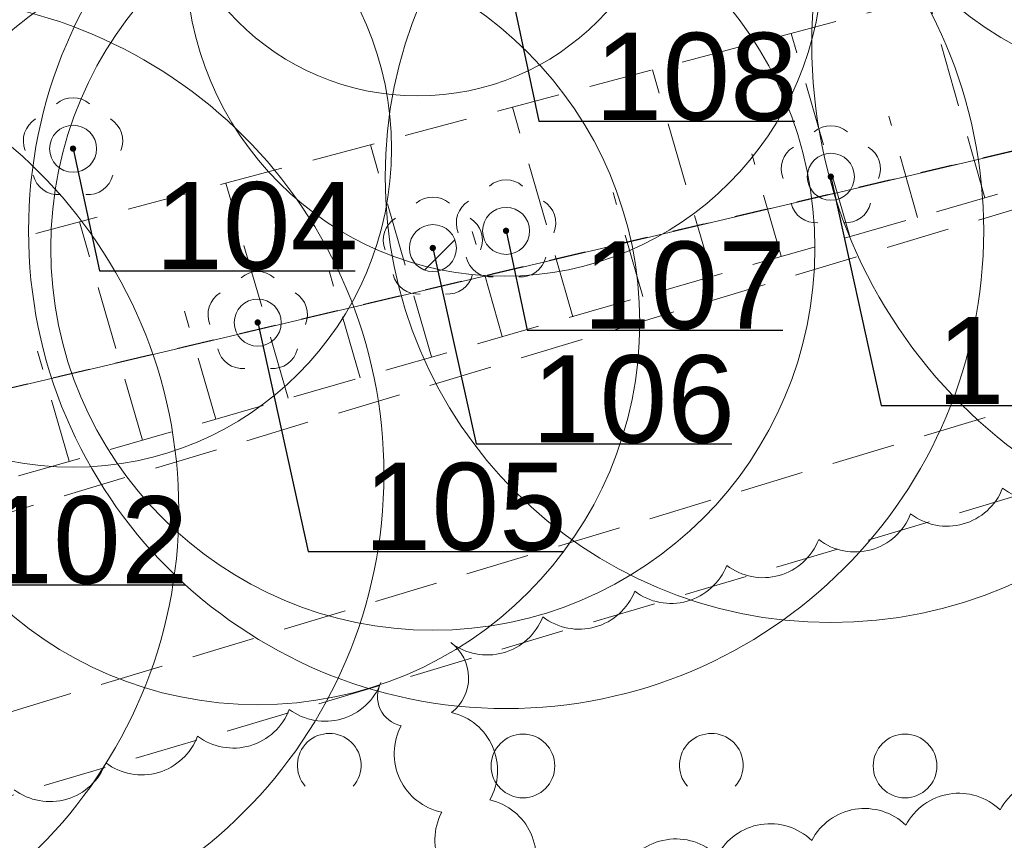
# Model space of a CAD drawing. Header units: metres. Extents: x 6540907 to 6541833, y 5893434 to 5894895.
# Tile 64 of 256: x 6541334 to 6541349, y 5893693 to 5893706. Entities that reach past the tile are written whole.
import ezdxf
from ezdxf import colors
from ezdxf.entities.mleader import LeaderData, LeaderLine
from ezdxf.math import Vec2, Vec3

# ---------------------------------------------------------------- set-up
doc = ezdxf.new("R2010")
doc.units = ezdxf.units.M
doc.header["$MEASUREMENT"] = 0
for name, pattern in [('1.0_0.5', [1.5, 1, -0.5]), ('219-500', [0, 0]), ('egug-500', [1, 0.5, -0.5])]:
    doc.linetypes.add(name, pattern=pattern)
doc.layers.get('0').update_dxf_attribs({"color": 2, "linetype": 'CONTINUOUS', "lineweight": 5})
for name, color, linetype, lineweight in [('218-kontur użytku gruntowego', 251, 'CONTINUOUS', 9), ('219-działka ewidencyjna', 152, 'CONTINUOUS', 18), ('chodnik', 251, 'CONTINUOUS', 9), ('drzewo liściaste', 251, 'CONTINUOUS', 9), ('skarpa nieumocniona', 251, 'CONTINUOUS', 9), ('z_g_TOPOLE_e2', 30, 'CONTINUOUS', 20), ('z_g_TOPOLE_e3', 152, 'CONTINUOUS', 20), ('z_g_TOPOLE_out_E1', 12, 'CONTINUOUS', 20), ('z_i_drzewa_liściste_korony', 66, 'CONTINUOUS', 20), ('z_i_drzewa_opis', 7, 'CONTINUOUS', 25), ('zadrzewienie  zakrzewienie', 252, 'CONTINUOUS', 15)]:
    doc.layers.add(name, color=color, linetype=linetype, lineweight=lineweight)
doc.layers.add('z_i_masywy_grupy', color=7, linetype='CONTINUOUS', lineweight=13, true_color=0x7f926c)
doc.styles.add('Opisowy', font='arial.ttf')

# ---------------------------------------------------------------- blocks, each defined once
blk = doc.blocks.new('OTZK1')
at = {"color": 0, "linetype": 'Continuous'}
blk.add_circle((0, 0), 0.5, dxfattribs=at)
blk = doc.blocks.new('OTZK2')
at = {"color": 0, "linetype": 'Continuous'}
blk.add_arc((0, 0), 0.5, 318.85, 221.162, dxfattribs=at)
blk = doc.blocks.new('OP021')
at = {"linetype": 'Continuous', "lineweight": 13}
h = blk.add_hatch(color=0, dxfattribs=at)
edge = h.paths.add_edge_path()
edge.add_arc((0, 0), 0.05, 0, 360)
at = {"color": 0, "linetype": 'Continuous', "lineweight": 13}
for centre, start, end in [((0, 0.4), 49.272, 130.728), ((-0.38, 0.124), 121.308, 202.548), ((0.38, 0.124), 337.452, 58.692), ((-0.235, -0.324), 193.221, 274.871), ((0.235, -0.324), 265.129, 346.779)]:
    blk.add_arc(centre, 0.4, start, end, dxfattribs=at)
blk = doc.blocks.new('_None')
blk = doc.blocks.new('punkt')
h = blk.add_hatch()
h.set_pattern_fill('ANSI32', color=256, scale=0.2)
h.set_pattern_definition([(45, (-4781848.87, -5644337.08), (-1.34703841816, 1.34703841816), []), (45, (-4781847.972, -5644337.08), (-1.34703841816, 1.34703841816), [])])
edge = h.paths.add_edge_path()
edge.add_arc((0, 0), 0.243, 0, 360)
blk.add_circle((0, 0), 0.243)

msp = doc.modelspace()

# ---------------------------------------------------------------- linework, layer by layer
at = {"layer": '218-kontur użytku gruntowego', "linetype": 'egug-500', "lineweight": 18, "flags": 128}
for points in [[(6541372.49, 5893709.683), (6541308.83, 5893694.633)], [(6541308.83, 5893694.633), (6541372.49, 5893709.683)]]:
    msp.add_lwpolyline(points, dxfattribs=at)
at = {"layer": '219-działka ewidencyjna', "linetype": '219-500', "lineweight": 18, "flags": 128}
msp.add_lwpolyline([(6541372.49, 5893709.683), (6541308.83, 5893694.633)], dxfattribs=at)
at = {"layer": 'chodnik', "linetype": '1.0_0.5', "lineweight": 18, "flags": 128}
msp.add_lwpolyline([(6541148.09, 5893710.203), (6541121.4, 5893696.703), (6541122.75, 5893694.813), (6541149.27, 5893707.443), (6541185.84, 5893721.063), (6541214.53, 5893724.553), (6541220.14, 5893724.063), (6541232.78, 5893720.543), (6541273.74, 5893698.723), (6541292.32, 5893691.733), (6541299.58, 5893690.083), (6541311.46, 5893689.823), (6541320.71, 5893691.523), (6541358.75, 5893703.013), (6541381.84, 5893702.763), (6541383.11, 5893702.283), (6541394.29, 5893699.463), (6541417.15, 5893690.503), (6541419.74, 5893688.413), (6541430.87, 5893678.663), (6541433.75, 5893676.303), (6541442.13, 5893664.703), (6541450.88, 5893651.853), (6541461.26, 5893638.503), (6541472.88, 5893627.113), (6541484.16, 5893618.953), (6541492.85, 5893614.033), (6541512, 5893607.153), (6541515.21, 5893606.553), (6541516.3, 5893609.153), (6541512.94, 5893609.993), (6541494.11, 5893616.773), (6541485.78, 5893621.473), (6541474.82, 5893629.413), (6541463.5, 5893640.503), (6541453.3, 5893653.613), (6541444.59, 5893666.423), (6541435.95, 5893678.383), (6541432.81, 5893680.953), (6541421.67, 5893690.713), (6541418.67, 5893693.123), (6541395.21, 5893702.323), (6541384.01, 5893705.143), (6541382.4, 5893705.763), (6541358.33, 5893706.013), (6541320.17, 5893694.503), (6541310.58, 5893692.443), (6541305.73, 5893692.423), (6541301.24, 5893692.623), (6541301.24, 5893692.623), (6541293.42, 5893694.873), (6541277.75, 5893700.703), (6541274.98, 5893701.483), (6541233.63, 5893723.153), (6541220.53, 5893727.123), (6541214.73, 5893727.193), (6541185.16, 5893724.013)], close=True, dxfattribs=at)
at = {"layer": 'skarpa nieumocniona', "linetype": '1.0_0.5', "lineweight": 18, "flags": 128}
msp.add_lwpolyline([(6541238.86, 5893726.253), (6541222.53, 5893736.273), (6541210.27, 5893741.943), (6541202.83, 5893742.693), (6541175.26, 5893742.363), (6541172.11, 5893741.023), (6541146.54, 5893728.643), (6541121.4, 5893713.943), (6541116.81, 5893708.583), (6541123.07, 5893711.833), (6541147.87, 5893726.103), (6541176.95, 5893739.963), (6541201.06, 5893739.783), (6541202.53, 5893739.683), (6541208.92, 5893738.703), (6541221.57, 5893733.963), (6541245.99, 5893719.033), (6541263.08, 5893708.613), (6541277.75, 5893700.703), (6541302.09, 5893693.353), (6541317.41, 5893694.423), (6541352.27, 5893704.453), (6541358.33, 5893706.013), (6541366.33, 5893706.573), (6541360.81, 5893706.933), (6541351.4, 5893707.533), (6541327.52, 5893701.203), (6541315.64, 5893697.833), (6541306.2, 5893696.213), (6541295.24, 5893697.573), (6541280.67, 5893704.143), (6541263.34, 5893711.213), (6541258.09, 5893714.333)], close=True, dxfattribs=at)
for points in [[(6541348.68, 5893703.423), (6541347.78, 5893706.573)], [(6541346.56, 5893702.813), (6541345.64, 5893706.003)], [(6541344.4, 5893702.183), (6541343.46, 5893705.433)], [(6541342.21, 5893701.553), (6541341.26, 5893704.843)], [(6541347.62, 5893703.113), (6541347.17, 5893704.703)], [(6541339.99, 5893700.923), (6541339.03, 5893704.253)], [(6541345.48, 5893702.503), (6541345.02, 5893704.113)], [(6541337.74, 5893700.273), (6541336.76, 5893703.653)], [(6541343.31, 5893701.873), (6541342.84, 5893703.503)], [(6541335.45, 5893699.613), (6541334.46, 5893703.043)], [(6541341.1, 5893701.243), (6541340.63, 5893702.893)], [(6541338.87, 5893700.593), (6541338.38, 5893702.273)], [(6541336.6, 5893699.943), (6541336.11, 5893701.643)], [(6541334.3, 5893699.283), (6541333.8, 5893701.013)]]:
    msp.add_lwpolyline(points, dxfattribs=at)
at = {"layer": 'z_g_TOPOLE_e2', "linetype": 'Continuous'}
for centre, radius in [((6541352.041, 5893711.071), 6), ((6541341.131, 5893707.191), 5), ((6541328.521, 5893698.521), 7.5)]:
    msp.add_circle(centre, radius, dxfattribs=at)
at = {"layer": 'z_g_TOPOLE_e3', "linetype": 'Continuous'}
for centre, radius in [((6541353.961, 5893705.841), 8), ((6541334.361, 5893704.191), 5)]:
    msp.add_circle(centre, radius, dxfattribs=at)
at = {"layer": 'z_g_TOPOLE_out_E1', "linetype": 'Continuous'}
for centre, radius in [((6541346.261, 5893703.751), 7), ((6541341.161, 5893702.901), 7.5), ((6541340.011, 5893702.631), 6), ((6541337.261, 5893701.461), 6), ((6541331.741, 5893699.081), 7.5)]:
    msp.add_circle(centre, radius, dxfattribs=at)
at = {"layer": 'z_i_drzewa_liściste_korony', "linetype": 'Continuous'}
msp.add_circle((6541339.771, 5893709.021), 4, dxfattribs=at)
at = {"layer": 'z_i_masywy_grupy', "linetype": 'Continuous'}
for points in [[(6541350.403, 5893699.267, -0.5), (6541348.959, 5893698.863, -0.5), (6541347.514, 5893698.458, -0.5), (6541346.07, 5893698.054, -0.5), (6541344.626, 5893697.649, -0.5), (6541343.181, 5893697.245, -0.5), (6541341.737, 5893696.841, -0.5), (6541340.292, 5893696.436, -0.5), (6541340.305, 5893695.34, -0.5), (6541340.905, 5893693.966, -0.5), (6541341.517, 5893692.612, -0.5), (6541342.998, 5893692.852, -0.5), (6541344.479, 5893693.091, -0.5), (6541345.96, 5893693.33, -0.5), (6541347.44, 5893693.569, -0.5), (6541348.921, 5893693.808, -0.5), (6541350.402, 5893694.047, -0.5)], [(6541333.153, 5893688.384, -0.5), (6541334.594, 5893688.802, -0.5), (6541336.034, 5893689.22, -0.5), (6541337.475, 5893689.638, -0.5), (6541338.915, 5893690.056, -0.5), (6541340.356, 5893690.474, -0.5), (6541341.427, 5893691.059, -0.5), (6541340.789, 5893692.417, -0.5), (6541340.151, 5893693.774, -0.5), (6541339.513, 5893695.132, -0.5), (6541339.195, 5893695.808, -0.5), (6541337.755, 5893695.388, -0.5), (6541336.315, 5893694.967, -0.5), (6541334.875, 5893694.547, -0.5), (6541333.435, 5893694.127, -0.5)]]:
    msp.add_lwpolyline(points, format="xyb", dxfattribs=at)
at = {"layer": 'zadrzewienie  zakrzewienie', "linetype": '1.0_0.5', "lineweight": 18, "flags": 128}
msp.add_lwpolyline([(6541318.34, 5893663.733), (6541365.21, 5893661.933), (6541400.25, 5893649.713), (6541416.54, 5893642.433), (6541431.06, 5893618.613), (6541451.77, 5893599.913), (6541474.69, 5893569.413), (6541515.21, 5893606.553), (6541506.98, 5893607.713), (6541490.01, 5893614.653), (6541473.59, 5893625.213), (6541460.36, 5893637.543), (6541433.18, 5893675.253), (6541416.44, 5893688.933), (6541382.33, 5893701.533), (6541358.84, 5893701.623), (6541325.63, 5893691.723), (6541325.63, 5893691.723)], close=True, dxfattribs=at)

# ---------------------------------------------------------------- block references
at = {"layer": 'drzewo liściaste', "linetype": 'Continuous', "lineweight": 18}
for p in [(6541334.36, 5893704.193), (6541334.36, 5893704.193), (6541334.36, 5893704.193), (6541346.26, 5893703.753), (6541346.26, 5893703.753), (6541346.26, 5893703.753), (6541341.16, 5893702.903), (6541341.16, 5893702.903), (6541341.16, 5893702.903), (6541340.01, 5893702.633), (6541340.01, 5893702.633), (6541340.01, 5893702.633), (6541337.26, 5893701.463), (6541337.26, 5893701.463), (6541337.26, 5893701.463)]:
    msp.add_blockref('OP021', p, dxfattribs=at)
at = {"layer": 'z_g_TOPOLE_e3', "linetype": 'Continuous', "xscale": 1.520278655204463, "yscale": 1.520278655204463, "zscale": 1.520278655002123}
msp.add_blockref('punkt', (6541334.361, 5893704.191), dxfattribs=at)
at = {"layer": 'z_g_TOPOLE_out_E1', "linetype": 'Continuous', "xscale": 1.520278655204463, "yscale": 1.520278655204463, "zscale": 1.520278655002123}
for p in [(6541346.261, 5893703.751), (6541341.161, 5893702.901), (6541340.011, 5893702.631), (6541337.261, 5893701.461)]:
    msp.add_blockref('punkt', p, dxfattribs=at)
at = {"layer": 'zadrzewienie  zakrzewienie', "linetype": 'Continuous', "lineweight": 18}
for name, p in [('OTZK2', (6541338.384, 5893694.51)), ('OTZK2', (6541344.384, 5893694.51)), ('OTZK1', (6541341.426, 5893694.499)), ('OTZK1', (6541347.426, 5893694.499))]:
    msp.add_blockref(name, p, dxfattribs=at)

# ---------------------------------------------------------------- leaders
at = {"layer": 'z_g_TOPOLE_e2', "linetype": 'Continuous'}
ml = msp.add_multileader_mtext('Standard', dxfattribs=at)
ml.set_content('108', color=256, style='Opisowy')
ml.set_leader_properties()
ml.set_arrow_properties(name='NONE')
ml.build(insert=Vec2(0, 0))
ml.multileader.update_dxf_attribs({"has_dogleg": 0, "text_left_attachment_type": 6, "text_right_attachment_type": 5, "text_top_attachment_type": 0, "text_bottom_attachment_type": 0, "dogleg_length": 1.914, "arrow_head_size": 7.005})
ctx = ml.context
ctx.base_point, ctx.char_height, ctx.arrow_head_size, ctx.landing_gap_size, ctx.plane_origin = Vec3(6541341.677, 5893704.622), 1.3683, 7.005, 0.876, Vec3(6541334.548, 5893699.214)
ctx.left_attachment, ctx.right_attachment, ctx.attachment_type = 6, 5, 2
notes = []
notes.append((ctx, [(1, (1, 1, 0), (6541338.637, 5893704.622), (1, 0), 3.041, [(0, [(6541341.131, 5893707.191), (6541341.677, 5893704.622), (6541341.677, 5893704.622), (6541341.677, 5893704.622), (6541341.677, 5893704.622), (6541341.677, 5893704.622), (6541341.677, 5893704.622), (6541341.677, 5893704.622), (6541341.677, 5893704.622), (6541341.677, 5893704.622), (6541341.677, 5893704.622), (6541341.677, 5893704.622), (6541341.677, 5893704.622), (6541341.677, 5893704.622), (6541341.677, 5893704.622), (6541341.677, 5893704.622), (6541341.677, 5893704.622), (6541341.677, 5893704.622), (6541341.677, 5893704.622), (6541341.677, 5893704.622), (6541341.677, 5893704.622), (6541341.677, 5893704.622), (6541341.677, 5893704.622), (6541341.677, 5893704.622), (6541341.677, 5893704.622), (6541341.677, 5893704.622), (6541341.677, 5893704.622), (6541341.677, 5893704.622), (6541341.677, 5893704.622), (6541341.677, 5893704.622), (6541341.677, 5893704.622), (6541341.677, 5893704.622), (6541341.677, 5893704.622), (6541341.677, 5893704.622), (6541341.677, 5893704.622), (6541341.677, 5893704.622), (6541341.677, 5893704.622), (6541341.677, 5893704.622), (6541341.677, 5893704.622), (6541341.677, 5893704.622), (6541341.677, 5893704.622), (6541341.677, 5893704.622), (6541341.677, 5893704.622), (6541341.677, 5893704.622), (6541341.677, 5893704.622), (6541341.677, 5893704.622), (6541341.677, 5893704.622), (6541341.677, 5893704.622), (6541341.677, 5893704.622), (6541341.677, 5893704.622), (6541341.677, 5893704.622), (6541341.677, 5893704.622), (6541341.677, 5893704.622), (6541341.677, 5893704.622), (6541341.677, 5893704.622), (6541341.677, 5893704.622), (6541341.677, 5893704.622), (6541341.677, 5893704.622), (6541341.677, 5893704.622), (6541341.677, 5893704.622), (6541341.677, 5893704.622), (6541341.677, 5893704.622), (6541341.677, 5893704.622), (6541341.677, 5893704.622), (6541341.677, 5893704.622), (6541341.677, 5893704.622), (6541341.677, 5893704.622), (6541341.677, 5893704.622), (6541341.677, 5893704.622), (6541341.677, 5893704.622), (6541341.677, 5893704.622), (6541341.677, 5893704.622), (6541341.677, 5893704.622), (6541341.677, 5893704.622), (6541341.677, 5893704.622), (6541341.677, 5893704.622), (6541341.677, 5893704.622), (6541341.677, 5893704.622), (6541341.677, 5893704.622), (6541341.677, 5893704.622), (6541341.677, 5893704.622), (6541341.677, 5893704.622), (6541341.677, 5893704.622), (6541341.677, 5893704.622), (6541341.677, 5893704.622), (6541341.677, 5893704.622), (6541341.677, 5893704.622), (6541341.677, 5893704.622), (6541341.677, 5893704.622), (6541341.677, 5893704.622), (6541341.677, 5893704.622), (6541341.677, 5893704.622), (6541341.677, 5893704.622), (6541341.677, 5893704.622), (6541341.677, 5893704.622), (6541341.677, 5893704.622), (6541341.677, 5893704.622), (6541341.677, 5893704.622), (6541341.677, 5893704.622), (6541341.677, 5893704.622), (6541341.677, 5893704.622), (6541341.677, 5893704.622), (6541341.677, 5893704.622), (6541341.677, 5893704.622), (6541341.677, 5893704.622), (6541341.677, 5893704.622), (6541341.677, 5893704.622), (6541341.677, 5893704.622), (6541341.677, 5893704.622), (6541341.677, 5893704.622), (6541341.677, 5893704.622), (6541341.677, 5893704.622), (6541341.677, 5893704.622), (6541341.677, 5893704.622), (6541341.677, 5893704.622), (6541341.677, 5893704.622), (6541341.677, 5893704.622), (6541341.677, 5893704.622), (6541341.677, 5893704.622), (6541341.677, 5893704.622), (6541341.677, 5893704.622), (6541341.677, 5893704.622), (6541341.677, 5893704.622), (6541341.677, 5893704.622), (6541341.677, 5893704.622), (6541341.677, 5893704.622), (6541341.677, 5893704.622), (6541341.677, 5893704.622)], 256, [])])]))
ctx.mtext.insert, ctx.mtext.flow_direction = Vec3(6541342.553, 5893706.013), 5
at = {"layer": 'z_g_TOPOLE_e3', "linetype": 'Continuous'}
ml = msp.add_multileader_mtext('Standard', dxfattribs=at)
ml.set_content('104', color=256, style='Opisowy')
ml.set_leader_properties()
ml.set_arrow_properties(name='NONE')
ml.build(insert=Vec2(0, 0))
ml.multileader.update_dxf_attribs({"has_dogleg": 0, "text_left_attachment_type": 6, "text_right_attachment_type": 5, "text_top_attachment_type": 0, "text_bottom_attachment_type": 0, "dogleg_length": 1.914, "arrow_head_size": 7.005})
ctx = ml.context
ctx.base_point, ctx.char_height, ctx.arrow_head_size, ctx.landing_gap_size, ctx.plane_origin = Vec3(6541334.773, 5893702.276), 1.3683, 7.005, 0.876, Vec3(6541327.778, 5893696.214)
ctx.left_attachment, ctx.right_attachment, ctx.attachment_type = 6, 5, 2
notes.append((ctx, [(1, (1, 1, 0), (6541331.732, 5893702.276), (1, 0), 3.041, [(0, [(6541334.361, 5893704.191), (6541334.773, 5893702.276), (6541334.773, 5893702.276), (6541334.773, 5893702.276), (6541334.773, 5893702.276), (6541334.773, 5893702.276), (6541334.773, 5893702.276), (6541334.773, 5893702.276), (6541334.773, 5893702.276), (6541334.773, 5893702.276), (6541334.773, 5893702.276), (6541334.773, 5893702.276), (6541334.773, 5893702.276), (6541334.773, 5893702.276), (6541334.773, 5893702.276), (6541334.773, 5893702.276), (6541334.773, 5893702.276), (6541334.773, 5893702.276), (6541334.773, 5893702.276), (6541334.773, 5893702.276), (6541334.773, 5893702.276), (6541334.773, 5893702.276), (6541334.773, 5893702.276), (6541334.773, 5893702.276), (6541334.773, 5893702.276), (6541334.773, 5893702.276), (6541334.773, 5893702.276), (6541334.773, 5893702.276), (6541334.773, 5893702.276), (6541334.773, 5893702.276), (6541334.773, 5893702.276), (6541334.773, 5893702.276), (6541334.773, 5893702.276), (6541334.773, 5893702.276), (6541334.773, 5893702.276), (6541334.773, 5893702.276), (6541334.773, 5893702.276), (6541334.773, 5893702.276), (6541334.773, 5893702.276), (6541334.773, 5893702.276), (6541334.773, 5893702.276), (6541334.773, 5893702.276), (6541334.773, 5893702.276), (6541334.773, 5893702.276), (6541334.773, 5893702.276), (6541334.773, 5893702.276), (6541334.773, 5893702.276), (6541334.773, 5893702.276), (6541334.773, 5893702.276), (6541334.773, 5893702.276), (6541334.773, 5893702.276), (6541334.773, 5893702.276), (6541334.773, 5893702.276), (6541334.773, 5893702.276), (6541334.773, 5893702.276), (6541334.773, 5893702.276), (6541334.773, 5893702.276), (6541334.773, 5893702.276), (6541334.773, 5893702.276), (6541334.773, 5893702.276), (6541334.773, 5893702.276), (6541334.773, 5893702.276), (6541334.773, 5893702.276), (6541334.773, 5893702.276), (6541334.773, 5893702.276), (6541334.773, 5893702.276), (6541334.773, 5893702.276), (6541334.773, 5893702.276), (6541334.773, 5893702.276), (6541334.773, 5893702.276), (6541334.773, 5893702.276), (6541334.773, 5893702.276), (6541334.773, 5893702.276), (6541334.773, 5893702.276), (6541334.773, 5893702.276), (6541334.773, 5893702.276), (6541334.773, 5893702.276), (6541334.773, 5893702.276), (6541334.773, 5893702.276), (6541334.773, 5893702.276), (6541334.773, 5893702.276), (6541334.773, 5893702.276), (6541334.773, 5893702.276), (6541334.773, 5893702.276), (6541334.773, 5893702.276), (6541334.773, 5893702.276), (6541334.773, 5893702.276), (6541334.773, 5893702.276), (6541334.773, 5893702.276), (6541334.773, 5893702.276), (6541334.773, 5893702.276), (6541334.773, 5893702.276), (6541334.773, 5893702.276), (6541334.773, 5893702.276), (6541334.773, 5893702.276), (6541334.773, 5893702.276), (6541334.773, 5893702.276), (6541334.773, 5893702.276), (6541334.773, 5893702.276), (6541334.773, 5893702.276), (6541334.773, 5893702.276), (6541334.773, 5893702.276), (6541334.773, 5893702.276), (6541334.773, 5893702.276), (6541334.773, 5893702.276), (6541334.773, 5893702.276), (6541334.773, 5893702.276), (6541334.773, 5893702.276), (6541334.773, 5893702.276), (6541334.773, 5893702.276), (6541334.773, 5893702.276), (6541334.773, 5893702.276), (6541334.773, 5893702.276), (6541334.773, 5893702.276), (6541334.773, 5893702.276), (6541334.773, 5893702.276), (6541334.773, 5893702.276), (6541334.773, 5893702.276), (6541334.773, 5893702.276), (6541334.773, 5893702.276), (6541334.773, 5893702.276), (6541334.773, 5893702.276), (6541334.773, 5893702.276), (6541334.773, 5893702.276), (6541334.773, 5893702.276), (6541334.773, 5893702.276)], 256, [])])]))
ctx.mtext.insert, ctx.mtext.flow_direction = Vec3(6541335.649, 5893703.668), 5
at = {"layer": 'z_g_TOPOLE_out_E1', "linetype": 'Continuous'}
ml = msp.add_multileader_mtext('Standard', dxfattribs=at)
ml.set_content('110', color=256, style='Opisowy')
ml.set_leader_properties()
ml.set_arrow_properties(name='NONE')
ml.build(insert=Vec2(0, 0))
ml.multileader.update_dxf_attribs({"has_dogleg": 0, "text_left_attachment_type": 6, "text_right_attachment_type": 5, "text_top_attachment_type": 0, "text_bottom_attachment_type": 0, "dogleg_length": 1.914, "arrow_head_size": 7.005})
ctx = ml.context
ctx.base_point, ctx.char_height, ctx.arrow_head_size, ctx.landing_gap_size, ctx.plane_origin = Vec3(6541347.05, 5893700.158), 1.3683, 7.005, 0.876, Vec3(6541339.678, 5893695.774)
ctx.left_attachment, ctx.right_attachment, ctx.attachment_type = 6, 5, 2
notes.append((ctx, [(1, (1, 1, 0), (6541344.009, 5893700.158), (1, 0), 3.041, [(0, [(6541346.261, 5893703.751), (6541347.05, 5893700.158), (6541347.05, 5893700.158), (6541347.05, 5893700.158), (6541347.05, 5893700.158), (6541347.05, 5893700.158), (6541347.05, 5893700.158), (6541347.05, 5893700.158), (6541347.05, 5893700.158), (6541347.05, 5893700.158), (6541347.05, 5893700.158), (6541347.05, 5893700.158), (6541347.05, 5893700.158), (6541347.05, 5893700.158), (6541347.05, 5893700.158), (6541347.05, 5893700.158), (6541347.05, 5893700.158), (6541347.05, 5893700.158), (6541347.05, 5893700.158), (6541347.05, 5893700.158), (6541347.05, 5893700.158), (6541347.05, 5893700.158), (6541347.05, 5893700.158), (6541347.05, 5893700.158), (6541347.05, 5893700.158), (6541347.05, 5893700.158), (6541347.05, 5893700.158), (6541347.05, 5893700.158), (6541347.05, 5893700.158), (6541347.05, 5893700.158), (6541347.05, 5893700.158), (6541347.05, 5893700.158), (6541347.05, 5893700.158), (6541347.05, 5893700.158), (6541347.05, 5893700.158), (6541347.05, 5893700.158), (6541347.05, 5893700.158), (6541347.05, 5893700.158), (6541347.05, 5893700.158), (6541347.05, 5893700.158), (6541347.05, 5893700.158), (6541347.05, 5893700.158), (6541347.05, 5893700.158), (6541347.05, 5893700.158), (6541347.05, 5893700.158), (6541347.05, 5893700.158), (6541347.05, 5893700.158), (6541347.05, 5893700.158), (6541347.05, 5893700.158), (6541347.05, 5893700.158), (6541347.05, 5893700.158), (6541347.05, 5893700.158), (6541347.05, 5893700.158), (6541347.05, 5893700.158), (6541347.05, 5893700.158), (6541347.05, 5893700.158), (6541347.05, 5893700.158), (6541347.05, 5893700.158), (6541347.05, 5893700.158), (6541347.05, 5893700.158), (6541347.05, 5893700.158), (6541347.05, 5893700.158), (6541347.05, 5893700.158), (6541347.05, 5893700.158), (6541347.05, 5893700.158), (6541347.05, 5893700.158), (6541347.05, 5893700.158), (6541347.05, 5893700.158), (6541347.05, 5893700.158), (6541347.05, 5893700.158), (6541347.05, 5893700.158), (6541347.05, 5893700.158), (6541347.05, 5893700.158), (6541347.05, 5893700.158), (6541347.05, 5893700.158), (6541347.05, 5893700.158), (6541347.05, 5893700.158), (6541347.05, 5893700.158), (6541347.05, 5893700.158), (6541347.05, 5893700.158), (6541347.05, 5893700.158), (6541347.05, 5893700.158), (6541347.05, 5893700.158), (6541347.05, 5893700.158), (6541347.05, 5893700.158), (6541347.05, 5893700.158), (6541347.05, 5893700.158), (6541347.05, 5893700.158), (6541347.05, 5893700.158), (6541347.05, 5893700.158), (6541347.05, 5893700.158), (6541347.05, 5893700.158), (6541347.05, 5893700.158), (6541347.05, 5893700.158), (6541347.05, 5893700.158), (6541347.05, 5893700.158), (6541347.05, 5893700.158), (6541347.05, 5893700.158), (6541347.05, 5893700.158), (6541347.05, 5893700.158), (6541347.05, 5893700.158), (6541347.05, 5893700.158), (6541347.05, 5893700.158), (6541347.05, 5893700.158), (6541347.05, 5893700.158), (6541347.05, 5893700.158), (6541347.05, 5893700.158), (6541347.05, 5893700.158), (6541347.05, 5893700.158), (6541347.05, 5893700.158), (6541347.05, 5893700.158), (6541347.05, 5893700.158), (6541347.05, 5893700.158), (6541347.05, 5893700.158), (6541347.05, 5893700.158), (6541347.05, 5893700.158), (6541347.05, 5893700.158), (6541347.05, 5893700.158), (6541347.05, 5893700.158), (6541347.05, 5893700.158), (6541347.05, 5893700.158), (6541347.05, 5893700.158), (6541347.05, 5893700.158), (6541347.05, 5893700.158), (6541347.05, 5893700.158), (6541347.05, 5893700.158)], 256, [])])]))
ctx.mtext.insert, ctx.mtext.flow_direction = Vec3(6541347.925, 5893701.55), 5
ml = msp.add_multileader_mtext('Standard', dxfattribs=at)
ml.set_content('107', color=256, style='Opisowy')
ml.set_leader_properties()
ml.set_arrow_properties(name='NONE')
ml.build(insert=Vec2(0, 0))
ml.multileader.update_dxf_attribs({"has_dogleg": 0, "text_left_attachment_type": 6, "text_right_attachment_type": 5, "text_top_attachment_type": 0, "text_bottom_attachment_type": 0, "dogleg_length": 1.914, "arrow_head_size": 7.005})
ctx = ml.context
ctx.base_point, ctx.char_height, ctx.arrow_head_size, ctx.landing_gap_size, ctx.plane_origin = Vec3(6541341.49, 5893701.343), 1.3683, 7.005, 0.876, Vec3(6541334.578, 5893694.924)
ctx.left_attachment, ctx.right_attachment, ctx.attachment_type = 6, 5, 2
notes.append((ctx, [(1, (1, 1, 0), (6541338.45, 5893701.343), (1, 0), 3.041, [(0, [(6541341.161, 5893702.901), (6541341.49, 5893701.343), (6541341.49, 5893701.343), (6541341.49, 5893701.343), (6541341.49, 5893701.343), (6541341.49, 5893701.343), (6541341.49, 5893701.343), (6541341.49, 5893701.343), (6541341.49, 5893701.343), (6541341.49, 5893701.343), (6541341.49, 5893701.343), (6541341.49, 5893701.343), (6541341.49, 5893701.343), (6541341.49, 5893701.343), (6541341.49, 5893701.343), (6541341.49, 5893701.343), (6541341.49, 5893701.343), (6541341.49, 5893701.343), (6541341.49, 5893701.343), (6541341.49, 5893701.343), (6541341.49, 5893701.343), (6541341.49, 5893701.343), (6541341.49, 5893701.343), (6541341.49, 5893701.343), (6541341.49, 5893701.343), (6541341.49, 5893701.343), (6541341.49, 5893701.343), (6541341.49, 5893701.343), (6541341.49, 5893701.343), (6541341.49, 5893701.343), (6541341.49, 5893701.343), (6541341.49, 5893701.343), (6541341.49, 5893701.343), (6541341.49, 5893701.343), (6541341.49, 5893701.343), (6541341.49, 5893701.343), (6541341.49, 5893701.343), (6541341.49, 5893701.343), (6541341.49, 5893701.343), (6541341.49, 5893701.343), (6541341.49, 5893701.343), (6541341.49, 5893701.343), (6541341.49, 5893701.343), (6541341.49, 5893701.343), (6541341.49, 5893701.343), (6541341.49, 5893701.343), (6541341.49, 5893701.343), (6541341.49, 5893701.343), (6541341.49, 5893701.343), (6541341.49, 5893701.343), (6541341.49, 5893701.343), (6541341.49, 5893701.343), (6541341.49, 5893701.343), (6541341.49, 5893701.343), (6541341.49, 5893701.343), (6541341.49, 5893701.343), (6541341.49, 5893701.343), (6541341.49, 5893701.343), (6541341.49, 5893701.343), (6541341.49, 5893701.343), (6541341.49, 5893701.343), (6541341.49, 5893701.343), (6541341.49, 5893701.343), (6541341.49, 5893701.343), (6541341.49, 5893701.343), (6541341.49, 5893701.343), (6541341.49, 5893701.343), (6541341.49, 5893701.343), (6541341.49, 5893701.343), (6541341.49, 5893701.343), (6541341.49, 5893701.343), (6541341.49, 5893701.343), (6541341.49, 5893701.343), (6541341.49, 5893701.343), (6541341.49, 5893701.343), (6541341.49, 5893701.343), (6541341.49, 5893701.343), (6541341.49, 5893701.343), (6541341.49, 5893701.343), (6541341.49, 5893701.343), (6541341.49, 5893701.343), (6541341.49, 5893701.343), (6541341.49, 5893701.343), (6541341.49, 5893701.343), (6541341.49, 5893701.343), (6541341.49, 5893701.343), (6541341.49, 5893701.343), (6541341.49, 5893701.343), (6541341.49, 5893701.343), (6541341.49, 5893701.343), (6541341.49, 5893701.343), (6541341.49, 5893701.343), (6541341.49, 5893701.343), (6541341.49, 5893701.343), (6541341.49, 5893701.343), (6541341.49, 5893701.343), (6541341.49, 5893701.343), (6541341.49, 5893701.343), (6541341.49, 5893701.343), (6541341.49, 5893701.343), (6541341.49, 5893701.343), (6541341.49, 5893701.343), (6541341.49, 5893701.343), (6541341.49, 5893701.343), (6541341.49, 5893701.343), (6541341.49, 5893701.343), (6541341.49, 5893701.343), (6541341.49, 5893701.343), (6541341.49, 5893701.343), (6541341.49, 5893701.343), (6541341.49, 5893701.343), (6541341.49, 5893701.343), (6541341.49, 5893701.343), (6541341.49, 5893701.343), (6541341.49, 5893701.343), (6541341.49, 5893701.343), (6541341.49, 5893701.343), (6541341.49, 5893701.343), (6541341.49, 5893701.343), (6541341.49, 5893701.343), (6541341.49, 5893701.343), (6541341.49, 5893701.343), (6541341.49, 5893701.343), (6541341.49, 5893701.343), (6541341.49, 5893701.343), (6541341.49, 5893701.343)], 256, [])])]))
ctx.mtext.insert, ctx.mtext.flow_direction = Vec3(6541342.366, 5893702.735), 5
ml = msp.add_multileader_mtext('Standard', dxfattribs=at)
ml.set_content('106', color=256, style='Opisowy')
ml.set_leader_properties()
ml.set_arrow_properties(name='NONE')
ml.build(insert=Vec2(0, 0))
ml.multileader.update_dxf_attribs({"has_dogleg": 0, "text_left_attachment_type": 6, "text_right_attachment_type": 5, "text_top_attachment_type": 0, "text_bottom_attachment_type": 0, "dogleg_length": 1.914, "arrow_head_size": 7.005})
ctx = ml.context
ctx.base_point, ctx.char_height, ctx.arrow_head_size, ctx.landing_gap_size, ctx.plane_origin = Vec3(6541340.691, 5893699.557), 1.3683, 7.005, 0.876, Vec3(6541333.428, 5893694.654)
ctx.left_attachment, ctx.right_attachment, ctx.attachment_type = 6, 5, 2
notes.append((ctx, [(1, (1, 1, 0), (6541337.65, 5893699.557), (1, 0), 3.041, [(0, [(6541340.011, 5893702.631), (6541340.691, 5893699.557), (6541340.691, 5893699.557), (6541340.691, 5893699.557), (6541340.691, 5893699.557), (6541340.691, 5893699.557), (6541340.691, 5893699.557), (6541340.691, 5893699.557), (6541340.691, 5893699.557), (6541340.691, 5893699.557), (6541340.691, 5893699.557), (6541340.691, 5893699.557), (6541340.691, 5893699.557), (6541340.691, 5893699.557), (6541340.691, 5893699.557), (6541340.691, 5893699.557), (6541340.691, 5893699.557), (6541340.691, 5893699.557), (6541340.691, 5893699.557), (6541340.691, 5893699.557), (6541340.691, 5893699.557), (6541340.691, 5893699.557), (6541340.691, 5893699.557), (6541340.691, 5893699.557), (6541340.691, 5893699.557), (6541340.691, 5893699.557), (6541340.691, 5893699.557), (6541340.691, 5893699.557), (6541340.691, 5893699.557), (6541340.691, 5893699.557), (6541340.691, 5893699.557), (6541340.691, 5893699.557), (6541340.691, 5893699.557), (6541340.691, 5893699.557), (6541340.691, 5893699.557), (6541340.691, 5893699.557), (6541340.691, 5893699.557), (6541340.691, 5893699.557), (6541340.691, 5893699.557), (6541340.691, 5893699.557), (6541340.691, 5893699.557), (6541340.691, 5893699.557), (6541340.691, 5893699.557), (6541340.691, 5893699.557), (6541340.691, 5893699.557), (6541340.691, 5893699.557), (6541340.691, 5893699.557), (6541340.691, 5893699.557), (6541340.691, 5893699.557), (6541340.691, 5893699.557), (6541340.691, 5893699.557), (6541340.691, 5893699.557), (6541340.691, 5893699.557), (6541340.691, 5893699.557), (6541340.691, 5893699.557), (6541340.691, 5893699.557), (6541340.691, 5893699.557), (6541340.691, 5893699.557), (6541340.691, 5893699.557), (6541340.691, 5893699.557), (6541340.691, 5893699.557), (6541340.691, 5893699.557), (6541340.691, 5893699.557), (6541340.691, 5893699.557), (6541340.691, 5893699.557), (6541340.691, 5893699.557), (6541340.691, 5893699.557), (6541340.691, 5893699.557), (6541340.691, 5893699.557), (6541340.691, 5893699.557), (6541340.691, 5893699.557), (6541340.691, 5893699.557), (6541340.691, 5893699.557), (6541340.691, 5893699.557), (6541340.691, 5893699.557), (6541340.691, 5893699.557), (6541340.691, 5893699.557), (6541340.691, 5893699.557), (6541340.691, 5893699.557), (6541340.691, 5893699.557), (6541340.691, 5893699.557), (6541340.691, 5893699.557), (6541340.691, 5893699.557), (6541340.691, 5893699.557), (6541340.691, 5893699.557), (6541340.691, 5893699.557), (6541340.691, 5893699.557), (6541340.691, 5893699.557), (6541340.691, 5893699.557), (6541340.691, 5893699.557), (6541340.691, 5893699.557), (6541340.691, 5893699.557), (6541340.691, 5893699.557), (6541340.691, 5893699.557), (6541340.691, 5893699.557), (6541340.691, 5893699.557), (6541340.691, 5893699.557), (6541340.691, 5893699.557), (6541340.691, 5893699.557), (6541340.691, 5893699.557), (6541340.691, 5893699.557), (6541340.691, 5893699.557), (6541340.691, 5893699.557), (6541340.691, 5893699.557), (6541340.691, 5893699.557), (6541340.691, 5893699.557), (6541340.691, 5893699.557), (6541340.691, 5893699.557), (6541340.691, 5893699.557), (6541340.691, 5893699.557), (6541340.691, 5893699.557), (6541340.691, 5893699.557), (6541340.691, 5893699.557), (6541340.691, 5893699.557), (6541340.691, 5893699.557), (6541340.691, 5893699.557), (6541340.691, 5893699.557), (6541340.691, 5893699.557), (6541340.691, 5893699.557), (6541340.691, 5893699.557), (6541340.691, 5893699.557), (6541340.691, 5893699.557), (6541340.691, 5893699.557), (6541340.691, 5893699.557), (6541340.691, 5893699.557), (6541340.691, 5893699.557)], 256, [])])]))
ctx.mtext.insert, ctx.mtext.flow_direction = Vec3(6541341.566, 5893700.949), 5
ml = msp.add_multileader_mtext('Standard', dxfattribs=at)
ml.set_content('105', color=256, style='Opisowy')
ml.set_leader_properties()
ml.set_arrow_properties(name='NONE')
ml.build(insert=Vec2(0, 0))
ml.multileader.update_dxf_attribs({"has_dogleg": 0, "text_left_attachment_type": 6, "text_right_attachment_type": 5, "text_top_attachment_type": 0, "text_bottom_attachment_type": 0, "dogleg_length": 1.914, "arrow_head_size": 7.005})
ctx = ml.context
ctx.base_point, ctx.char_height, ctx.arrow_head_size, ctx.landing_gap_size, ctx.plane_origin = Vec3(6541338.05, 5893697.868), 1.3683, 7.005, 0.876, Vec3(6541330.678, 5893693.484)
ctx.left_attachment, ctx.right_attachment, ctx.attachment_type = 6, 5, 2
notes.append((ctx, [(1, (1, 1, 0), (6541335.009, 5893697.868), (1, 0), 3.041, [(0, [(6541337.261, 5893701.461), (6541338.05, 5893697.868), (6541338.05, 5893697.868), (6541338.05, 5893697.868), (6541338.05, 5893697.868), (6541338.05, 5893697.868), (6541338.05, 5893697.868), (6541338.05, 5893697.868), (6541338.05, 5893697.868), (6541338.05, 5893697.868), (6541338.05, 5893697.868), (6541338.05, 5893697.868), (6541338.05, 5893697.868), (6541338.05, 5893697.868), (6541338.05, 5893697.868), (6541338.05, 5893697.868), (6541338.05, 5893697.868), (6541338.05, 5893697.868), (6541338.05, 5893697.868), (6541338.05, 5893697.868), (6541338.05, 5893697.868), (6541338.05, 5893697.868), (6541338.05, 5893697.868), (6541338.05, 5893697.868), (6541338.05, 5893697.868), (6541338.05, 5893697.868), (6541338.05, 5893697.868), (6541338.05, 5893697.868), (6541338.05, 5893697.868), (6541338.05, 5893697.868), (6541338.05, 5893697.868), (6541338.05, 5893697.868), (6541338.05, 5893697.868), (6541338.05, 5893697.868), (6541338.05, 5893697.868), (6541338.05, 5893697.868), (6541338.05, 5893697.868), (6541338.05, 5893697.868), (6541338.05, 5893697.868), (6541338.05, 5893697.868), (6541338.05, 5893697.868), (6541338.05, 5893697.868), (6541338.05, 5893697.868), (6541338.05, 5893697.868), (6541338.05, 5893697.868), (6541338.05, 5893697.868), (6541338.05, 5893697.868), (6541338.05, 5893697.868), (6541338.05, 5893697.868), (6541338.05, 5893697.868), (6541338.05, 5893697.868), (6541338.05, 5893697.868), (6541338.05, 5893697.868), (6541338.05, 5893697.868), (6541338.05, 5893697.868), (6541338.05, 5893697.868), (6541338.05, 5893697.868), (6541338.05, 5893697.868), (6541338.05, 5893697.868), (6541338.05, 5893697.868), (6541338.05, 5893697.868), (6541338.05, 5893697.868), (6541338.05, 5893697.868), (6541338.05, 5893697.868), (6541338.05, 5893697.868), (6541338.05, 5893697.868), (6541338.05, 5893697.868), (6541338.05, 5893697.868), (6541338.05, 5893697.868), (6541338.05, 5893697.868), (6541338.05, 5893697.868), (6541338.05, 5893697.868), (6541338.05, 5893697.868), (6541338.05, 5893697.868), (6541338.05, 5893697.868), (6541338.05, 5893697.868), (6541338.05, 5893697.868), (6541338.05, 5893697.868), (6541338.05, 5893697.868), (6541338.05, 5893697.868), (6541338.05, 5893697.868), (6541338.05, 5893697.868), (6541338.05, 5893697.868), (6541338.05, 5893697.868), (6541338.05, 5893697.868), (6541338.05, 5893697.868), (6541338.05, 5893697.868), (6541338.05, 5893697.868), (6541338.05, 5893697.868), (6541338.05, 5893697.868), (6541338.05, 5893697.868), (6541338.05, 5893697.868), (6541338.05, 5893697.868), (6541338.05, 5893697.868), (6541338.05, 5893697.868), (6541338.05, 5893697.868), (6541338.05, 5893697.868), (6541338.05, 5893697.868), (6541338.05, 5893697.868), (6541338.05, 5893697.868), (6541338.05, 5893697.868), (6541338.05, 5893697.868), (6541338.05, 5893697.868), (6541338.05, 5893697.868), (6541338.05, 5893697.868), (6541338.05, 5893697.868), (6541338.05, 5893697.868), (6541338.05, 5893697.868), (6541338.05, 5893697.868), (6541338.05, 5893697.868), (6541338.05, 5893697.868), (6541338.05, 5893697.868), (6541338.05, 5893697.868), (6541338.05, 5893697.868), (6541338.05, 5893697.868), (6541338.05, 5893697.868), (6541338.05, 5893697.868), (6541338.05, 5893697.868), (6541338.05, 5893697.868), (6541338.05, 5893697.868), (6541338.05, 5893697.868), (6541338.05, 5893697.868), (6541338.05, 5893697.868), (6541338.05, 5893697.868), (6541338.05, 5893697.868), (6541338.05, 5893697.868)], 256, [])])]))
ctx.mtext.insert, ctx.mtext.flow_direction = Vec3(6541338.925, 5893699.26), 5
ml = msp.add_multileader_mtext('Standard', dxfattribs=at)
ml.set_content('102', color=256, style='Opisowy')
ml.set_leader_properties()
ml.set_arrow_properties(name='NONE')
ml.build(insert=Vec2(0, 0))
ml.multileader.update_dxf_attribs({"has_dogleg": 0, "text_left_attachment_type": 6, "text_right_attachment_type": 5, "text_top_attachment_type": 0, "text_bottom_attachment_type": 0, "dogleg_length": 1.914, "arrow_head_size": 7.005})
ctx = ml.context
ctx.base_point, ctx.char_height, ctx.arrow_head_size, ctx.landing_gap_size, ctx.plane_origin = Vec3(6541332.107, 5893697.344), 1.3683, 7.005, 0.876, Vec3(6541325.158, 5893691.104)
ctx.left_attachment, ctx.right_attachment, ctx.attachment_type = 6, 5, 2
notes.append((ctx, [(1, (1, 1, 0), (6541329.067, 5893697.344), (1, 0), 3.041, [(0, [(6541331.741, 5893699.081), (6541332.107, 5893697.344), (6541332.107, 5893697.344), (6541332.107, 5893697.344), (6541332.107, 5893697.344), (6541332.107, 5893697.344), (6541332.107, 5893697.344), (6541332.107, 5893697.344), (6541332.107, 5893697.344), (6541332.107, 5893697.344), (6541332.107, 5893697.344), (6541332.107, 5893697.344), (6541332.107, 5893697.344), (6541332.107, 5893697.344), (6541332.107, 5893697.344), (6541332.107, 5893697.344), (6541332.107, 5893697.344), (6541332.107, 5893697.344), (6541332.107, 5893697.344), (6541332.107, 5893697.344), (6541332.107, 5893697.344), (6541332.107, 5893697.344), (6541332.107, 5893697.344), (6541332.107, 5893697.344), (6541332.107, 5893697.344), (6541332.107, 5893697.344), (6541332.107, 5893697.344), (6541332.107, 5893697.344), (6541332.107, 5893697.344), (6541332.107, 5893697.344), (6541332.107, 5893697.344), (6541332.107, 5893697.344), (6541332.107, 5893697.344), (6541332.107, 5893697.344), (6541332.107, 5893697.344), (6541332.107, 5893697.344), (6541332.107, 5893697.344), (6541332.107, 5893697.344), (6541332.107, 5893697.344), (6541332.107, 5893697.344), (6541332.107, 5893697.344), (6541332.107, 5893697.344), (6541332.107, 5893697.344), (6541332.107, 5893697.344), (6541332.107, 5893697.344), (6541332.107, 5893697.344), (6541332.107, 5893697.344), (6541332.107, 5893697.344), (6541332.107, 5893697.344), (6541332.107, 5893697.344), (6541332.107, 5893697.344), (6541332.107, 5893697.344), (6541332.107, 5893697.344), (6541332.107, 5893697.344), (6541332.107, 5893697.344), (6541332.107, 5893697.344), (6541332.107, 5893697.344), (6541332.107, 5893697.344), (6541332.107, 5893697.344), (6541332.107, 5893697.344), (6541332.107, 5893697.344), (6541332.107, 5893697.344), (6541332.107, 5893697.344), (6541332.107, 5893697.344), (6541332.107, 5893697.344), (6541332.107, 5893697.344), (6541332.107, 5893697.344), (6541332.107, 5893697.344), (6541332.107, 5893697.344), (6541332.107, 5893697.344), (6541332.107, 5893697.344), (6541332.107, 5893697.344), (6541332.107, 5893697.344), (6541332.107, 5893697.344), (6541332.107, 5893697.344), (6541332.107, 5893697.344), (6541332.107, 5893697.344), (6541332.107, 5893697.344), (6541332.107, 5893697.344), (6541332.107, 5893697.344), (6541332.107, 5893697.344), (6541332.107, 5893697.344), (6541332.107, 5893697.344), (6541332.107, 5893697.344), (6541332.107, 5893697.344), (6541332.107, 5893697.344), (6541332.107, 5893697.344), (6541332.107, 5893697.344), (6541332.107, 5893697.344), (6541332.107, 5893697.344), (6541332.107, 5893697.344), (6541332.107, 5893697.344), (6541332.107, 5893697.344), (6541332.107, 5893697.344), (6541332.107, 5893697.344), (6541332.107, 5893697.344), (6541332.107, 5893697.344), (6541332.107, 5893697.344), (6541332.107, 5893697.344), (6541332.107, 5893697.344), (6541332.107, 5893697.344), (6541332.107, 5893697.344), (6541332.107, 5893697.344), (6541332.107, 5893697.344), (6541332.107, 5893697.344), (6541332.107, 5893697.344), (6541332.107, 5893697.344), (6541332.107, 5893697.344), (6541332.107, 5893697.344), (6541332.107, 5893697.344), (6541332.107, 5893697.344), (6541332.107, 5893697.344), (6541332.107, 5893697.344), (6541332.107, 5893697.344), (6541332.107, 5893697.344), (6541332.107, 5893697.344), (6541332.107, 5893697.344), (6541332.107, 5893697.344), (6541332.107, 5893697.344), (6541332.107, 5893697.344), (6541332.107, 5893697.344), (6541332.107, 5893697.344), (6541332.107, 5893697.344), (6541332.107, 5893697.344), (6541332.107, 5893697.344), (6541332.107, 5893697.344)], 256, [])])]))
ctx.mtext.insert, ctx.mtext.flow_direction = Vec3(6541332.983, 5893698.736), 5
at = {"layer": 'z_i_drzewa_opis'}
ml = msp.add_multileader_mtext('Standard', dxfattribs=at)
ml.set_content('194', color=256, style='Opisowy')
ml.set_leader_properties()
ml.set_arrow_properties(name='NONE')
ml.build(insert=Vec2(0, 0))
ml.multileader.update_dxf_attribs({"has_dogleg": 0, "text_left_attachment_type": 6, "text_right_attachment_type": 5, "text_top_attachment_type": 0, "text_bottom_attachment_type": 0, "dogleg_length": 1.914, "arrow_head_size": 7.005})
ctx = ml.context
ctx.base_point, ctx.char_height, ctx.arrow_head_size, ctx.landing_gap_size, ctx.plane_origin = Vec3(6541351.215, 5893693.907), 1.3683, 7.005, 0.876, Vec3(6541343.844, 5893689.523)
ctx.left_attachment, ctx.right_attachment, ctx.attachment_type = 6, 5, 2
notes.append((ctx, [(1, (1, 1, 0), (6541348.174, 5893693.907), (1, 0), 3.041, [(0, [(6541350.426, 5893697.499), (6541351.215, 5893693.907), (6541351.215, 5893693.907), (6541351.215, 5893693.907), (6541351.215, 5893693.907), (6541351.215, 5893693.907), (6541351.215, 5893693.907), (6541351.215, 5893693.907), (6541351.215, 5893693.907), (6541351.215, 5893693.907), (6541351.215, 5893693.907), (6541351.215, 5893693.907), (6541351.215, 5893693.907), (6541351.215, 5893693.907), (6541351.215, 5893693.907), (6541351.215, 5893693.907), (6541351.215, 5893693.907), (6541351.215, 5893693.907), (6541351.215, 5893693.907), (6541351.215, 5893693.907), (6541351.215, 5893693.907), (6541351.215, 5893693.907), (6541351.215, 5893693.907), (6541351.215, 5893693.907), (6541351.215, 5893693.907), (6541351.215, 5893693.907), (6541351.215, 5893693.907), (6541351.215, 5893693.907), (6541351.215, 5893693.907), (6541351.215, 5893693.907), (6541351.215, 5893693.907), (6541351.215, 5893693.907), (6541351.215, 5893693.907), (6541351.215, 5893693.907), (6541351.215, 5893693.907), (6541351.215, 5893693.907), (6541351.215, 5893693.907), (6541351.215, 5893693.907), (6541351.215, 5893693.907), (6541351.215, 5893693.907), (6541351.215, 5893693.907), (6541351.215, 5893693.907), (6541351.215, 5893693.907), (6541351.215, 5893693.907), (6541351.215, 5893693.907), (6541351.215, 5893693.907), (6541351.215, 5893693.907), (6541351.215, 5893693.907), (6541351.215, 5893693.907), (6541351.215, 5893693.907), (6541351.215, 5893693.907), (6541351.215, 5893693.907), (6541351.215, 5893693.907), (6541351.215, 5893693.907), (6541351.215, 5893693.907), (6541351.215, 5893693.907), (6541351.215, 5893693.907), (6541351.215, 5893693.907), (6541351.215, 5893693.907), (6541351.215, 5893693.907), (6541351.215, 5893693.907), (6541351.215, 5893693.907), (6541351.215, 5893693.907), (6541351.215, 5893693.907), (6541351.215, 5893693.907), (6541351.215, 5893693.907), (6541351.215, 5893693.907), (6541351.215, 5893693.907), (6541351.215, 5893693.907), (6541351.215, 5893693.907), (6541351.215, 5893693.907), (6541351.215, 5893693.907), (6541351.215, 5893693.907), (6541351.215, 5893693.907), (6541351.215, 5893693.907), (6541351.215, 5893693.907), (6541351.215, 5893693.907), (6541351.215, 5893693.907), (6541351.215, 5893693.907), (6541351.215, 5893693.907), (6541351.215, 5893693.907), (6541351.215, 5893693.907), (6541351.215, 5893693.907), (6541351.215, 5893693.907), (6541351.215, 5893693.907), (6541351.215, 5893693.907), (6541351.215, 5893693.907), (6541351.215, 5893693.907), (6541351.215, 5893693.907), (6541351.215, 5893693.907), (6541351.215, 5893693.907), (6541351.215, 5893693.907), (6541351.215, 5893693.907), (6541351.215, 5893693.907), (6541351.215, 5893693.907), (6541351.215, 5893693.907), (6541351.215, 5893693.907), (6541351.215, 5893693.907), (6541351.215, 5893693.907), (6541351.215, 5893693.907), (6541351.215, 5893693.907), (6541351.215, 5893693.907), (6541351.215, 5893693.907), (6541351.215, 5893693.907), (6541351.215, 5893693.907), (6541351.215, 5893693.907), (6541351.215, 5893693.907), (6541351.215, 5893693.907), (6541351.215, 5893693.907), (6541351.215, 5893693.907), (6541351.215, 5893693.907), (6541351.215, 5893693.907), (6541351.215, 5893693.907), (6541351.215, 5893693.907), (6541351.215, 5893693.907), (6541351.215, 5893693.907), (6541351.215, 5893693.907), (6541351.215, 5893693.907), (6541351.215, 5893693.907), (6541351.215, 5893693.907), (6541351.215, 5893693.907), (6541351.215, 5893693.907), (6541351.215, 5893693.907), (6541351.215, 5893693.907), (6541351.215, 5893693.907), (6541351.215, 5893693.907), (6541351.215, 5893693.907), (6541351.215, 5893693.907), (6541351.215, 5893693.907), (6541351.215, 5893693.907), (6541351.215, 5893693.907), (6541351.215, 5893693.907)], 256, [])])]))
ctx.mtext.insert, ctx.mtext.flow_direction = Vec3(6541352.09, 5893695.298), 5
for ctx, leaders in notes:
    for number, flags, end, landing, length, lines in leaders:
        leader = LeaderData()
        leader.index, (leader.has_last_leader_line, leader.has_dogleg_vector, leader.attachment_direction) = number, flags
        leader.last_leader_point, leader.dogleg_vector, leader.dogleg_length = Vec3(end), Vec3(landing), length
        for number, points, colour, breaks in lines:
            line = LeaderLine()
            line.index, line.vertices, line.color, line.breaks = number, Vec3.list(points), colors.encode_raw_color(colour), breaks
            leader.lines.append(line)
        ctx.leaders.append(leader)

doc.saveas('drawing.dxf')
